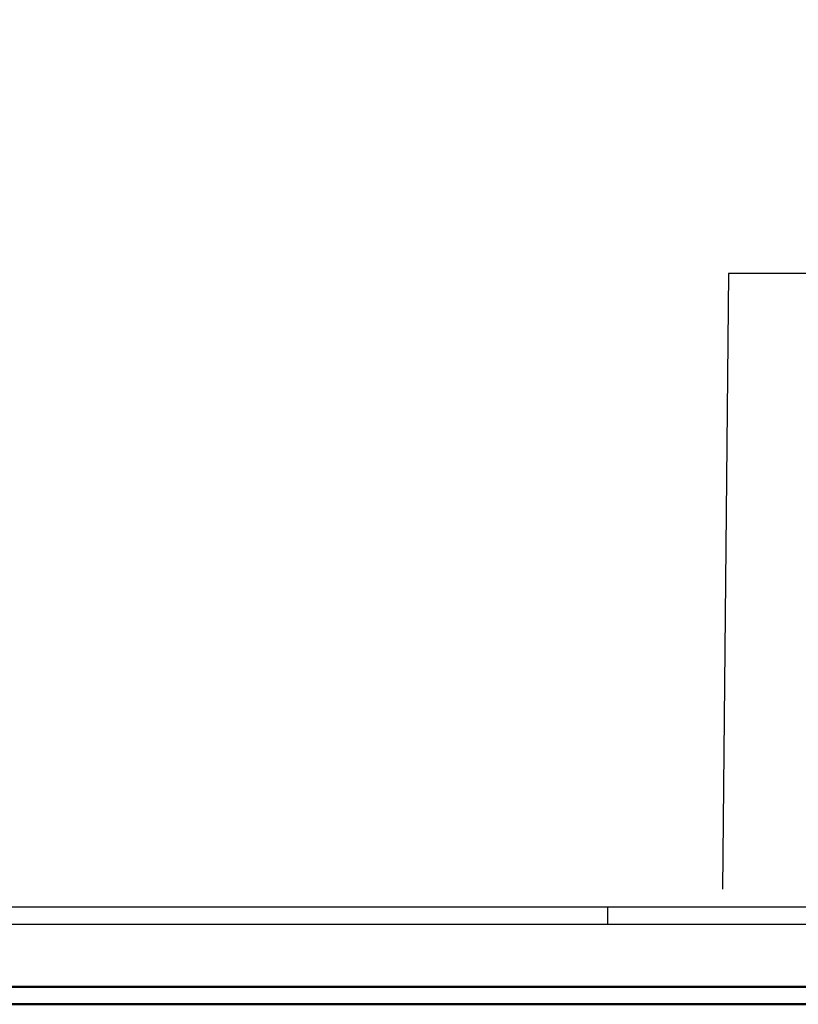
# Model space of a CAD drawing. Extents: x -142 to 528, y -48 to 546.
# Tile 22 of 28: x 79 to 301, y -48 to 233. Entities that reach past the tile are written whole.
import ezdxf

# ---------------------------------------------------------------- set-up
doc = ezdxf.new("R2010")
doc.units = 0
doc.layers.get('0').update_dxf_attribs({"lineweight": 35})
doc.layers.add('5_OG-BESTAND', color=7, linetype='Continuous', lineweight=25)
doc.layers.add('PLAN_5-103A Grundriss OG', color=7, linetype='Continuous', lineweight=25)
doc.layers.add('Rahmen', color=7, linetype='Continuous', lineweight=35, true_color=0x009900)

# ---------------------------------------------------------------- blocks, each defined once
blk = doc.blocks.new('Referenz-A07AMIMB1N', base_point=(-124.39, -25))
at = {"layer": '5_OG-BESTAND', "color": 0, "lineweight": -2}
for p, q in [((281.05, 160.35), (279.32, -15)), ((342.58, 160.26), (281.05, 160.35))]:
    blk.add_line(p, q, dxfattribs=at)
at = {"layer": 'PLAN_5-103A Grundriss OG', "color": 0, "lineweight": -2}
for p, q in [((-122.42, -20), (342.58, -20)), ((246.68, -25), (246.68, -20)), ((-122.42, -25), (342.58, -25))]:
    blk.add_line(p, q, dxfattribs=at)

msp = doc.modelspace()

# ---------------------------------------------------------------- linework, layer by layer
at = {"layer": 'Rahmen', "lineweight": 50, "ltscale": 0.5}
for points in [[(527.58, -47.78), (527.58, 546.22), (-142.42, 546.22), (-142.42, -47.78), (177.58, -47.78), (427.58, -47.78), (527.58, -47.78)], [(522.58, -42.78), (522.58, 541.22), (-122.42, 541.22), (-122.42, -42.78), (172.58, -42.78), (422.58, -42.78), (522.58, -42.78)]]:
    msp.add_lwpolyline(points, close=True, dxfattribs=at)

# ---------------------------------------------------------------- block references
at = {"color": 251, "lineweight": 25, "ltscale": 0.25, "true_color": 0x585858}
msp.add_blockref('Referenz-A07AMIMB1N', (-124.39, -25), dxfattribs=at)

doc.saveas('drawing.dxf')
